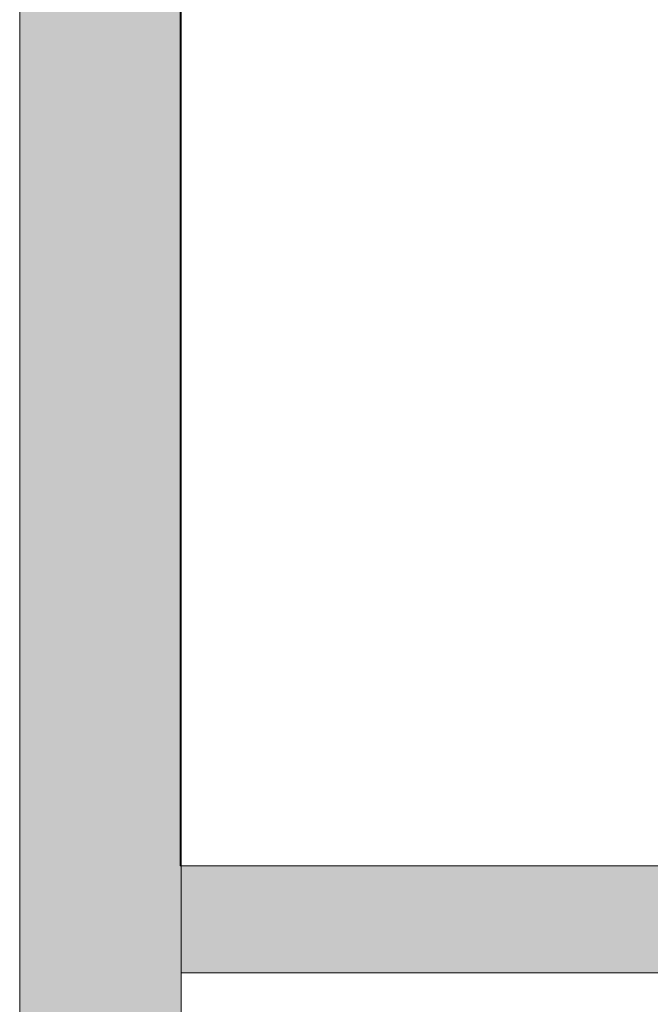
# Model space of a CAD drawing. Header units: metres. Extents: x 362935 to 596424, y 80601 to 172483.
# Tile 5 of 145: x 392203 to 392792, y 93123 to 94043. Entities that reach past the tile are written whole.
import ezdxf

# ---------------------------------------------------------------- set-up
doc = ezdxf.new("R2010")
doc.units = ezdxf.units.M
for name, color, linetype, lineweight in [('FURNITURE', 8, 'Continuous', 5), ('WALL 100', 8, 'Continuous', 5), ('WALLS', 8, 'Continuous', 5)]:
    doc.layers.add(name, color=color, linetype=linetype, lineweight=lineweight)

msp = doc.modelspace()

# ---------------------------------------------------------------- hatches: boundary and pattern name
at = {"layer": 'WALL 100', "true_color": 0x636466}
h = msp.add_hatch(color=251, dxfattribs=at)
h.dxf.hatch_style = 1
h.paths.add_polyline_path([(396724.61, 88352.34), (396724.61, 87153.04), (396624.61, 87153.04), (396624.61, 88352.34)])
h.paths.add_polyline_path([(396572.77, 87153.04), (395973.84, 87153.04), (395973.84, 87053.04), (396572.77, 87053.04)])
h.paths.add_polyline_path([(392202.78, 96243.46), (392354.04, 96268.89), (392352.78, 86123.11), (392202.78, 86123.11)])
h.paths.add_polyline_path([(395292.57, 93152.34), (395292.57, 93252.35), (395780.73, 93252.36), (395780.73, 93152.36)])
h.paths.add_polyline_path([(395880.73, 93402.36), (395880.73, 89215.59), (395780.73, 89215.59), (395780.73, 93402.36)])
h.paths.add_polyline_path([(392353.66, 93152.34), (392353.66, 93252.34), (394292.57, 93252.36), (394292.57, 93152.36)])
h.paths.add_polyline_path([(396652.78, 94293.11), (396652.78, 95056.31), (395880.73, 94886.19), (395880.73, 94252.36), (395780.73, 94252.36), (395780.73, 94966.21), (396802.78, 95195.89), (396802.78, 94293.11)])
h.paths.add_polyline_path([(401879.26, 98490.57), (401725.25, 98447.54), (400752.94, 86122.71), (400903.43, 86122.71)])

# ---------------------------------------------------------------- linework, layer by layer
at = {"layer": 'FURNITURE', "elevation": 1343980.86}
msp.add_lwpolyline([(394082.91, 93252.35), (394082.91, 93706.35), (392806.79, 93706.35), (392806.79, 96059.85), (392352.78, 96059.85), (392352.79, 93252.35)], close=True, dxfattribs=at)
at = {"layer": 'WALLS', "elevation": 1343980.86}
for points in [[(392202.78, 96243.46), (392354.04, 96268.89), (392352.78, 86123.11), (392202.78, 86123.11), (392202.78, 96243.46)], [(392353.66, 93152.34), (392353.66, 93252.34), (394292.57, 93252.36), (394292.57, 93152.36)]]:
    msp.add_lwpolyline(points, close=True, dxfattribs=at)

doc.saveas('drawing.dxf')
